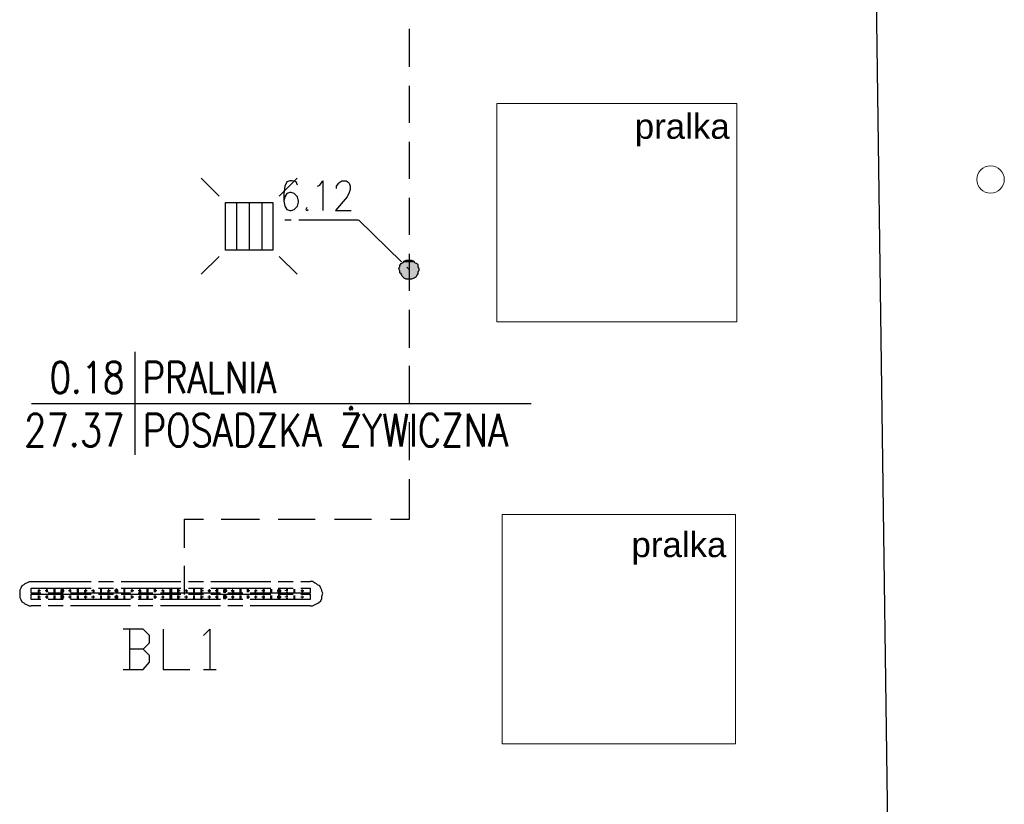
# Model space of a CAD drawing. Header units: millimetres. Extents: x 282377 to 1404227, y -783705 to 1038705.
# Tile 218 of 243: x 384779 to 385173, y 9026 to 9341. Entities that reach past the tile are written whole.
import ezdxf
from ezdxf.enums import TextEntityAlignment as Align

# ---------------------------------------------------------------- set-up
doc = ezdxf.new("R2010")
doc.units = ezdxf.units.MM
doc.linetypes.add('ACAD_ISO08W100', pattern=[36, 24, -3, 6, -3])
doc.layers.add('!!ELEKTRYKA', color=7, linetype='Continuous')
doc.styles.add('ROMANS', font='romans', dxfattribs={"width": 0.7})
doc.styles.get("Standard").update_dxf_attribs({"font": 'arial.ttf'})

# ---------------------------------------------------------------- blocks, each defined once
blk = doc.blocks.new('bikmet')
blk.add_line((0, 1.65), (0, -1.65))
at = {"style": 'ROMANS', "width": 0.8}
blk.add_attdef('NRPOM', text='', height=1, dxfattribs=at).set_placement((-0.333, 0.333), align=Align.RIGHT)
blk.add_attdef('NWAPOM', (0.25, 0.333), '', height=1, dxfattribs=at)
blk.add_attdef('PODLOGA', text='', height=1.042, dxfattribs=at).set_placement((0.25, -0.333), align=Align.TOP_LEFT)
blk.add_attdef('RAREA', text='', height=1.042, dxfattribs=at).set_placement((-0.333, -0.333), align=Align.TOP_RIGHT)

msp = doc.modelspace()

# ---------------------------------------------------------------- linework, layer by layer
at = {"layer": '!!ELEKTRYKA', "color": 252}
for p, q in [((385127.7, 8936.12), (385120.7, 9446.12)), ((384851.48, 9277.09), (384858.64, 9269.93)), ((384882.77, 9269.93), (384889.93, 9277.09)), ((384861.18, 9267.39), (384880.23, 9267.39)), ((384861.18, 9248.34), (384861.18, 9267.39)), ((384865.63, 9267.39), (384865.63, 9248.34)), ((384870.71, 9267.39), (384870.71, 9248.34)), ((384875.79, 9267.39), (384875.79, 9248.34)), ((384880.23, 9267.39), (384880.23, 9248.34)), ((384851.48, 9238.64), (384858.64, 9245.8)), ((384880.23, 9248.34), (384861.18, 9248.34)), ((384889.93, 9238.64), (384882.77, 9245.8))]:
    msp.add_line(p, q, dxfattribs=at)
at = {"layer": '!!ELEKTRYKA', "color": 252, "lineweight": 13}
for p, q in [((384969.94, 9219.56), (384969.94, 9307.03)), ((384969.94, 9307.03), (385066.1, 9307.03)), ((385066.1, 9307.03), (385066.1, 9219.56)), ((385066.1, 9219.56), (384969.94, 9219.56)), ((384972.12, 9050.65), (384972.12, 9142.49)), ((384972.12, 9142.49), (385065.55, 9142.49)), ((385065.55, 9142.49), (385065.55, 9050.65)), ((385065.55, 9050.65), (384972.12, 9050.65))]:
    msp.add_line(p, q, dxfattribs=at)
at = {"layer": '!!ELEKTRYKA', "color": 7}
msp.add_line((384783.45, 9186.92), (384983.66, 9186.92), dxfattribs=at)
at = {"layer": '!!ELEKTRYKA', "color": 5, "linetype": 'ACAD_ISO08W100', "lineweight": -3}
for points in [[(384934.89, 9321.75), (384934.89, 9336.99)], [(384934.89, 9299.31), (384934.89, 9314.13)], [(384934.89, 9276.87), (384934.89, 9291.69)], [(384890, 9274.34), (384889.57, 9275.61), (384887.91, 9276.02), (384887.05, 9276.02), (384885.82, 9275.61), (384884.95, 9273.91), (384884.52, 9270.95), (384884.52, 9267.98), (384884.95, 9265.86), (384885.82, 9264.59), (384887.05, 9264.18), (384887.48, 9264.18), (384888.78, 9264.59), (384890, 9265.86), (384890.43, 9267.56), (384890.43, 9267.98), (384890, 9269.68), (384888.78, 9270.95), (384887.48, 9271.37), (384887.05, 9271.37), (384885.82, 9270.95), (384884.95, 9269.68), (384884.52, 9267.98)], [(384898.12, 9273.9), (384898.98, 9274.32), (384900.2, 9276.01), (384900.2, 9264.16)], [(384905.72, 9273.05), (384905.72, 9273.9), (384906.59, 9275.17), (384907.02, 9275.6), (384907.81, 9276.02), (384909.54, 9276.02), (384910.4, 9275.6), (384910.76, 9275.17), (384911.19, 9273.9), (384911.19, 9272.63), (384910.76, 9271.36), (384909.97, 9269.67), (384905.29, 9264.16), (384911.63, 9264.16)], [(384934.89, 9254.44), (384934.89, 9269.26)], [(384893.86, 9265.44), (384893.42, 9264.59), (384893.86, 9264.17), (384894.29, 9264.59)], [(384914.57, 9260.37), (384884.94, 9260.37)], [(384914.61, 9260.36), (384934.96, 9240.46)], [(384934.89, 9232), (384934.89, 9246.82)], [(384934.89, 9209.14), (384934.89, 9224.38)], [(384934.89, 9186.7), (384934.89, 9201.94)], [(384934.89, 9164.27), (384934.89, 9179.5)], [(384927.3, 9140.55), (384934.92, 9140.55), (384934.92, 9156.63)], [(384844.77, 9129.12), (384844.77, 9140.54), (384852.37, 9140.54)], [(384859.54, 9140.56), (384874.79, 9140.56)], [(384882.38, 9140.56), (384897.19, 9140.56)], [(384904.85, 9140.56), (384919.67, 9140.56)], [(384844.77, 9110.48), (384844.77, 9121.92)], [(384783.39, 9115.56), (384782.52, 9115.56), (384781.72, 9115.14), (384780.85, 9114.72), (384780.41, 9114.3), (384779.61, 9113.88), (384779.17, 9113.02), (384778.74, 9112.18), (384778.74, 9111.76), (384778.74, 9110.91), (384778.74, 9110.06), (384778.74, 9109.22), (384779.17, 9108.37), (384779.61, 9107.52), (384780.41, 9107.1), (384780.85, 9106.68), (384781.72, 9106.25), (384782.52, 9105.83), (384783.39, 9105.83)], [(384783.36, 9115.57), (384895.15, 9115.57)], [(384895.15, 9105.83), (384896.01, 9105.83), (384896.88, 9106.26), (384897.67, 9106.68), (384898.53, 9107.1), (384899.4, 9107.95), (384899.83, 9108.79), (384899.83, 9109.64), (384900.26, 9110.91), (384899.83, 9111.76), (384899.83, 9112.18), (384899.4, 9113.03), (384898.97, 9113.87), (384898.1, 9114.3), (384897.67, 9114.72), (384896.88, 9115.14), (384896.01, 9115.57), (384895.15, 9115.57)], [(384895.15, 9105.84), (384783.36, 9105.84)], [(384828.26, 9088.48), (384830.79, 9091.01), (384830.79, 9093.98), (384828.26, 9096.52), (384820.21, 9096.52)], [(384822.76, 9096.52), (384822.76, 9080.43)], [(384836.29, 9096.52), (384836.29, 9080.44), (384846.86, 9080.44)], [(384852.36, 9093.98), (384854.9, 9096.53), (384854.9, 9080.44)], [(384820.21, 9080.43), (384828.26, 9080.43), (384830.79, 9083.39), (384830.79, 9085.94), (384828.26, 9088.48), (384822.75, 9088.48)], [(384852.36, 9080.44), (384857.43, 9080.44)]]:
    msp.add_lwpolyline(points, dxfattribs=at)
for points in [[(384937.44, 9237.5), (384936.65, 9237.07), (384935.79, 9236.65), (384935.35, 9236.65), (384934.49, 9236.65), (384933.63, 9236.65), (384932.77, 9237.07), (384932.41, 9237.5), (384931.98, 9237.92), (384931.55, 9238.77), (384931.12, 9239.19), (384931.12, 9240.04), (384930.69, 9240.88), (384931.12, 9241.73), (384931.12, 9242.15), (384931.55, 9243), (384932.41, 9243.42), (384932.77, 9243.85), (384933.63, 9244.27), (384934.49, 9244.27), (384934.92, 9244.27), (384935.79, 9244.27), (384936.65, 9243.85), (384937.01, 9243.42), (384937.87, 9243), (384938.3, 9242.58), (384938.3, 9241.73), (384938.73, 9240.88), (384938.73, 9240.04), (384938.3, 9239.62), (384938.3, 9238.77), (384937.87, 9238.34)], [(384783.36, 9113.03), (384895.15, 9113.03), (384895.15, 9110.92), (384783.36, 9110.92)], [(384796.46, 9111.76), (384796.46, 9112.18), (384796.1, 9112.18), (384796.1, 9112.61), (384795.66, 9112.61), (384795.23, 9112.18), (384795.23, 9111.76), (384795.23, 9111.33), (384795.66, 9111.33), (384796.1, 9111.33)], [(384818.13, 9111.76), (384818.13, 9112.18), (384817.7, 9112.61), (384817.26, 9112.61), (384817.26, 9112.18), (384816.83, 9112.18), (384816.83, 9111.76), (384817.26, 9111.76), (384817.26, 9111.34), (384817.7, 9111.34), (384818.13, 9111.34)], [(384839.71, 9111.76), (384839.71, 9112.18), (384839.71, 9112.61), (384839.27, 9112.61), (384838.84, 9112.61), (384838.84, 9112.18), (384838.84, 9111.76), (384838.84, 9111.34), (384839.27, 9111.34), (384839.71, 9111.34)], [(384861.74, 9111.76), (384861.74, 9112.18), (384861.31, 9112.18), (384861.31, 9112.6), (384860.87, 9112.6), (384860.44, 9112.18), (384860.44, 9111.76), (384860.44, 9111.33), (384860.87, 9111.33), (384861.31, 9111.33), (384861.31, 9111.76)], [(384883.34, 9111.75), (384883.34, 9112.18), (384882.9, 9112.18), (384882.9, 9112.61), (384882.47, 9112.61), (384882.47, 9112.18), (384882.04, 9112.18), (384882.04, 9111.75), (384882.47, 9111.33), (384882.9, 9111.33)], [(384783.36, 9110.5), (384895.15, 9110.5), (384895.15, 9108.38), (384783.36, 9108.38)], [(384796.46, 9109.64), (384796.1, 9109.64), (384796.1, 9110.07), (384795.66, 9110.07), (384795.23, 9110.07), (384795.23, 9109.64), (384795.23, 9109.22), (384795.23, 9108.8), (384795.66, 9108.8), (384796.1, 9108.8), (384796.1, 9109.22), (384796.46, 9109.22)], [(384818.13, 9109.64), (384817.7, 9110.06), (384817.26, 9110.06), (384817.26, 9109.64), (384816.83, 9109.64), (384816.83, 9109.22), (384817.26, 9109.22), (384817.26, 9108.79), (384817.7, 9108.79), (384818.13, 9109.22)], [(384839.71, 9109.64), (384839.71, 9110.07), (384839.27, 9110.07), (384838.84, 9110.07), (384838.84, 9109.64), (384838.84, 9109.22), (384838.84, 9108.79), (384839.27, 9108.79), (384839.71, 9108.79), (384839.71, 9109.22)], [(384861.74, 9109.64), (384861.31, 9109.64), (384861.31, 9110.07), (384860.87, 9110.07), (384860.44, 9110.07), (384860.44, 9109.64), (384860.44, 9109.22), (384860.44, 9108.79), (384860.87, 9108.79), (384861.31, 9108.79), (384861.31, 9109.22), (384861.74, 9109.22)], [(384883.34, 9109.64), (384882.9, 9109.64), (384882.9, 9110.06), (384882.47, 9110.06), (384882.04, 9109.64), (384882.04, 9109.22), (384882.47, 9108.79), (384882.9, 9108.79), (384882.9, 9109.22), (384883.34, 9109.22)]]:
    msp.add_lwpolyline(points, close=True, dxfattribs=at)
at = {"layer": '!!ELEKTRYKA', "color": 252, "linetype": 'Continuous', "lineweight": 20, "ltscale": 25}
msp.add_circle((385167.8, 9276.62), 5.5, dxfattribs=at)
at = {"layer": '!!ELEKTRYKA', "color": 5, "linetype": 'ACAD_ISO08W100', "lineweight": -3}
for points in [[(384931.12, 9241.3), (384938.73, 9240.46), (384930.69, 9240.46)], [(384931.53, 9242.58), (384938.28, 9241.73), (384931.1, 9241.73)], [(384931.1, 9241.73), (384938.71, 9241.31), (384931.1, 9241.31)], [(384931.1, 9241.73), (384938.28, 9241.73), (384938.71, 9241.31)], [(384931.1, 9241.31), (384938.71, 9241.31), (384938.71, 9240.46)], [(384931.94, 9243), (384938.27, 9242.58), (384931.51, 9242.58)], [(384931.51, 9242.58), (384938.27, 9242.58), (384938.27, 9241.74)], [(384932.36, 9243.43), (384937.89, 9243.01), (384931.93, 9243.01)], [(384931.93, 9243.01), (384937.89, 9243.01), (384938.25, 9242.58)], [(384932.84, 9243.84), (384937.08, 9243.42), (384932.41, 9243.42)], [(384932.41, 9243.42), (384937.08, 9243.42), (384937.94, 9243)], [(384933.69, 9244.26), (384936.63, 9243.84), (384932.82, 9243.84)], [(384932.82, 9243.84), (384936.63, 9243.84), (384937.06, 9243.42)], [(384933.65, 9244.27), (384935.74, 9244.27), (384936.6, 9243.84)], [(384930.69, 9240.46), (384938.73, 9239.62), (384931.12, 9239.62)], [(384930.69, 9240.46), (384938.73, 9240.46), (384938.73, 9239.62)], [(384931.1, 9239.61), (384938.28, 9238.77), (384931.1, 9238.77)], [(384931.1, 9239.61), (384938.71, 9239.61), (384938.28, 9238.77)], [(384931.1, 9238.77), (384937.85, 9238.34), (384931.53, 9238.34)], [(384931.1, 9238.77), (384938.28, 9238.77), (384937.85, 9238.34)], [(384931.51, 9238.35), (384937.48, 9237.92), (384931.94, 9237.92)], [(384931.51, 9238.35), (384937.83, 9238.35), (384937.48, 9237.92)], [(384931.93, 9237.93), (384937.03, 9237.08), (384932.79, 9237.08)], [(384931.93, 9237.93), (384937.46, 9237.93), (384937.03, 9237.08)], [(384933.24, 9237.07), (384935.32, 9236.65), (384934.1, 9236.65)], [(384933.24, 9237.07), (384936.18, 9237.07), (384935.32, 9236.65)], [(384786.35, 9112.6), (384786.79, 9112.18), (384785.91, 9112.18)], [(384785.91, 9112.18), (384787.15, 9111.76), (384785.91, 9111.76)], [(384785.91, 9112.18), (384787.15, 9112.18), (384787.15, 9111.76)], [(384785.91, 9111.76), (384786.79, 9111.34), (384785.91, 9111.34)], [(384785.91, 9111.76), (384786.79, 9111.76), (384786.79, 9111.34)], [(384786.33, 9112.61), (384786.76, 9112.61), (384786.76, 9112.19)], [(384788.88, 9112.19), (384790.12, 9111.76), (384788.88, 9111.76)], [(384788.88, 9112.19), (384790.12, 9112.19), (384790.12, 9111.76)], [(384789.29, 9112.61), (384790.17, 9112.18), (384789.29, 9112.18)], [(384789.29, 9112.61), (384789.73, 9112.61), (384790.17, 9112.18)], [(384789.29, 9111.76), (384790.17, 9111.34), (384789.29, 9111.34)], [(384789.29, 9111.76), (384790.17, 9111.76), (384790.17, 9111.34)], [(384792.26, 9112.61), (384793.13, 9112.18), (384792.26, 9112.18)], [(384792.26, 9112.61), (384793.13, 9112.61), (384793.13, 9112.18)], [(384792.26, 9112.18), (384793.13, 9111.76), (384792.26, 9111.76)], [(384792.26, 9112.18), (384793.13, 9112.18), (384793.13, 9111.76)], [(384792.26, 9111.76), (384793.13, 9111.34), (384792.26, 9111.34)], [(384792.26, 9111.76), (384793.13, 9111.76), (384793.13, 9111.34)], [(384795.66, 9112.61), (384796.1, 9112.18), (384795.23, 9112.18)], [(384795.23, 9112.18), (384796.46, 9111.76), (384795.23, 9111.76)], [(384795.23, 9112.18), (384796.46, 9112.18), (384796.46, 9111.76)], [(384795.23, 9111.76), (384796.1, 9111.33), (384795.23, 9111.33)], [(384795.23, 9111.76), (384796.1, 9111.76), (384796.1, 9111.33)], [(384795.64, 9112.61), (384796.08, 9112.61), (384796.08, 9112.19)], [(384798.2, 9112.18), (384799.43, 9111.76), (384798.2, 9111.76)], [(384798.2, 9112.18), (384799.43, 9112.18), (384799.43, 9111.76)], [(384798.61, 9112.61), (384799.48, 9112.19), (384798.61, 9112.19)], [(384798.61, 9112.61), (384799.05, 9112.61), (384799.48, 9112.19)], [(384798.61, 9111.76), (384799.48, 9111.34), (384798.61, 9111.34)], [(384798.61, 9111.76), (384799.48, 9111.76), (384799.48, 9111.34)], [(384801.58, 9112.61), (384802.45, 9112.18), (384801.58, 9112.18)], [(384801.58, 9112.61), (384802.45, 9112.61), (384802.45, 9112.18)], [(384801.58, 9112.18), (384802.45, 9111.76), (384801.58, 9111.76)], [(384801.58, 9112.18), (384802.45, 9112.18), (384802.45, 9111.76)], [(384801.58, 9111.76), (384802.45, 9111.34), (384801.58, 9111.34)], [(384801.58, 9111.76), (384802.45, 9111.76), (384802.45, 9111.34)], [(384804.54, 9112.18), (384805.78, 9111.76), (384804.54, 9111.76)], [(384804.54, 9112.18), (384805.78, 9112.18), (384805.78, 9111.76)], [(384804.54, 9111.76), (384805.42, 9111.33), (384804.54, 9111.33)], [(384804.54, 9111.76), (384805.42, 9111.76), (384805.42, 9111.33)], [(384804.96, 9112.61), (384805.39, 9112.19), (384804.96, 9112.19)], [(384804.96, 9112.61), (384805.39, 9112.61), (384805.39, 9112.19)], [(384807.51, 9112.19), (384808.75, 9111.76), (384807.51, 9111.76)], [(384807.51, 9112.19), (384808.75, 9112.19), (384808.75, 9111.76)], [(384807.93, 9112.61), (384808.36, 9112.18), (384807.93, 9112.18)], [(384807.93, 9112.61), (384808.36, 9112.61), (384808.36, 9112.18)], [(384807.93, 9111.76), (384808.8, 9111.34), (384807.93, 9111.34)], [(384807.93, 9111.76), (384808.8, 9111.76), (384808.8, 9111.34)], [(384810.89, 9112.61), (384811.76, 9112.18), (384810.89, 9112.18)], [(384810.89, 9112.61), (384811.76, 9112.61), (384811.76, 9112.18)], [(384810.89, 9112.18), (384811.76, 9111.76), (384810.89, 9111.76)], [(384810.89, 9112.18), (384811.76, 9112.18), (384811.76, 9111.76)], [(384810.89, 9111.76), (384811.76, 9111.34), (384810.89, 9111.34)], [(384810.89, 9111.76), (384811.76, 9111.76), (384811.76, 9111.34)], [(384814.3, 9112.61), (384814.73, 9112.19), (384813.86, 9112.19)], [(384813.86, 9112.19), (384815.17, 9111.76), (384813.86, 9111.76)], [(384813.86, 9112.19), (384815.17, 9112.19), (384815.17, 9111.76)], [(384813.86, 9111.76), (384814.73, 9111.34), (384813.86, 9111.34)], [(384813.86, 9111.76), (384814.73, 9111.76), (384814.73, 9111.34)], [(384814.27, 9112.61), (384814.71, 9112.61), (384814.71, 9112.18)], [(384816.83, 9112.18), (384818.13, 9111.76), (384816.83, 9111.76)], [(384816.83, 9112.18), (384818.13, 9112.18), (384818.13, 9111.76)], [(384817.24, 9112.61), (384818.11, 9112.18), (384817.24, 9112.18)], [(384817.24, 9112.61), (384817.68, 9112.61), (384818.11, 9112.18)], [(384817.24, 9111.76), (384818.11, 9111.34), (384817.24, 9111.34)], [(384817.24, 9111.76), (384818.11, 9111.76), (384818.11, 9111.34)], [(384820.21, 9112.61), (384821.08, 9112.18), (384820.21, 9112.18)], [(384820.21, 9112.61), (384821.08, 9112.61), (384821.08, 9112.18)], [(384820.21, 9112.18), (384821.08, 9111.76), (384820.21, 9111.76)], [(384820.21, 9112.18), (384821.08, 9112.18), (384821.08, 9111.76)], [(384820.21, 9111.76), (384821.08, 9111.34), (384820.21, 9111.34)], [(384820.21, 9111.76), (384821.08, 9111.76), (384821.08, 9111.34)], [(384823.61, 9112.61), (384824.05, 9112.19), (384823.18, 9112.19)], [(384823.18, 9112.19), (384824.48, 9111.76), (384823.18, 9111.76)], [(384823.18, 9112.19), (384824.48, 9112.19), (384824.48, 9111.76)], [(384823.18, 9111.76), (384824.05, 9111.34), (384823.18, 9111.34)], [(384823.18, 9111.76), (384824.05, 9111.76), (384824.05, 9111.34)], [(384823.59, 9112.61), (384824.02, 9112.61), (384824.02, 9112.18)], [(384826.14, 9112.18), (384827.45, 9111.76), (384826.14, 9111.76)], [(384826.14, 9112.18), (384827.45, 9112.18), (384827.45, 9111.76)], [(384826.56, 9112.61), (384827.43, 9112.18), (384826.56, 9112.18)], [(384826.56, 9112.61), (384826.99, 9112.61), (384827.43, 9112.18)], [(384826.56, 9111.76), (384827.43, 9111.33), (384826.56, 9111.33)], [(384826.56, 9111.76), (384827.43, 9111.76), (384827.43, 9111.33)], [(384829.52, 9112.61), (384830.39, 9112.18), (384829.52, 9112.18)], [(384829.52, 9112.61), (384830.39, 9112.61), (384830.39, 9112.18)], [(384829.52, 9112.18), (384830.39, 9111.76), (384829.52, 9111.76)], [(384829.52, 9112.18), (384830.39, 9112.18), (384830.39, 9111.76)], [(384829.52, 9111.76), (384830.39, 9111.33), (384829.52, 9111.33)], [(384829.52, 9111.76), (384830.39, 9111.76), (384830.39, 9111.33)], [(384832.49, 9112.61), (384833.36, 9112.18), (384832.49, 9112.18)], [(384832.49, 9112.61), (384833.36, 9112.61), (384833.36, 9112.18)], [(384832.49, 9112.18), (384833.8, 9111.76), (384832.49, 9111.76)], [(384832.49, 9112.18), (384833.8, 9112.18), (384833.8, 9111.76)], [(384832.49, 9111.76), (384833.36, 9111.33), (384832.49, 9111.33)], [(384832.49, 9111.76), (384833.36, 9111.76), (384833.36, 9111.33)], [(384835.46, 9112.18), (384836.76, 9111.76), (384835.46, 9111.76)], [(384835.46, 9112.18), (384836.76, 9112.18), (384836.76, 9111.76)], [(384835.87, 9112.6), (384836.31, 9112.18), (384835.87, 9112.18)], [(384835.87, 9112.6), (384836.31, 9112.6), (384836.31, 9112.18)], [(384835.87, 9111.76), (384836.74, 9111.34), (384835.87, 9111.34)], [(384835.87, 9111.76), (384836.74, 9111.76), (384836.74, 9111.34)], [(384838.84, 9112.61), (384839.71, 9112.18), (384838.84, 9112.18)], [(384838.84, 9112.61), (384839.71, 9112.61), (384839.71, 9112.18)], [(384838.84, 9112.18), (384839.71, 9111.76), (384838.84, 9111.76)], [(384838.84, 9112.18), (384839.71, 9112.18), (384839.71, 9111.76)], [(384838.84, 9111.76), (384839.71, 9111.34), (384838.84, 9111.34)], [(384838.84, 9111.76), (384839.71, 9111.76), (384839.71, 9111.34)], [(384841.81, 9112.61), (384842.68, 9112.18), (384841.81, 9112.18)], [(384841.81, 9112.61), (384842.68, 9112.61), (384842.68, 9112.18)], [(384841.81, 9112.18), (384843.11, 9111.76), (384841.81, 9111.76)], [(384841.81, 9112.18), (384843.11, 9112.18), (384843.11, 9111.76)], [(384841.81, 9111.76), (384842.68, 9111.33), (384841.81, 9111.33)], [(384841.81, 9111.76), (384842.68, 9111.76), (384842.68, 9111.33)], [(384844.77, 9112.18), (384846.08, 9111.76), (384844.77, 9111.76)], [(384844.77, 9112.18), (384846.08, 9112.18), (384846.08, 9111.76)], [(384845.19, 9112.61), (384845.62, 9112.18), (384845.19, 9112.18)], [(384845.19, 9112.61), (384845.62, 9112.61), (384845.62, 9112.18)], [(384845.19, 9111.76), (384846.06, 9111.34), (384845.19, 9111.34)], [(384845.19, 9111.76), (384846.06, 9111.76), (384846.06, 9111.34)], [(384848.16, 9112.61), (384849.02, 9112.18), (384848.16, 9112.18)], [(384848.16, 9112.61), (384849.02, 9112.61), (384849.02, 9112.18)], [(384848.16, 9112.18), (384849.02, 9111.76), (384848.16, 9111.76)], [(384848.16, 9112.18), (384849.02, 9112.18), (384849.02, 9111.76)], [(384848.16, 9111.76), (384849.02, 9111.33), (384848.16, 9111.33)], [(384848.16, 9111.76), (384849.02, 9111.76), (384849.02, 9111.33)], [(384851.12, 9112.6), (384851.99, 9112.18), (384851.12, 9112.18)], [(384851.12, 9112.6), (384851.99, 9112.6), (384851.99, 9112.18)], [(384851.12, 9112.18), (384852.42, 9111.76), (384851.12, 9111.76)], [(384851.12, 9112.18), (384852.42, 9112.18), (384852.42, 9111.76)], [(384851.12, 9111.76), (384851.99, 9111.34), (384851.12, 9111.34)], [(384851.12, 9111.76), (384851.99, 9111.76), (384851.99, 9111.34)], [(384854.09, 9112.18), (384855.39, 9111.75), (384854.09, 9111.75)], [(384854.09, 9112.18), (384855.39, 9112.18), (384855.39, 9111.75)], [(384854.09, 9111.75), (384854.96, 9111.33), (384854.52, 9111.33)], [(384854.09, 9111.75), (384855.39, 9111.75), (384854.96, 9111.33)], [(384854.5, 9112.6), (384854.94, 9112.18), (384854.5, 9112.18)], [(384854.5, 9112.6), (384854.94, 9112.6), (384854.94, 9112.18)], [(384857.06, 9112.18), (384858.36, 9111.76), (384857.06, 9111.76)], [(384857.06, 9112.18), (384858.36, 9112.18), (384858.36, 9111.76)], [(384857.47, 9112.61), (384858.34, 9112.18), (384857.47, 9112.18)], [(384857.47, 9112.61), (384858.34, 9112.61), (384858.34, 9112.18)], [(384857.47, 9111.76), (384858.34, 9111.33), (384857.47, 9111.33)], [(384857.47, 9111.76), (384858.34, 9111.76), (384858.34, 9111.33)], [(384860.44, 9112.6), (384861.31, 9112.18), (384860.44, 9112.18)], [(384860.44, 9112.6), (384861.31, 9112.6), (384861.31, 9112.18)], [(384860.44, 9112.18), (384861.74, 9111.76), (384860.44, 9111.76)], [(384860.44, 9112.18), (384861.74, 9112.18), (384861.74, 9111.76)], [(384860.44, 9111.76), (384861.31, 9111.33), (384860.44, 9111.33)], [(384860.44, 9111.76), (384861.31, 9111.76), (384861.31, 9111.33)], [(384863.41, 9112.18), (384864.71, 9111.76), (384863.41, 9111.76)], [(384863.41, 9112.18), (384864.71, 9112.18), (384864.71, 9111.76)], [(384863.41, 9111.76), (384864.71, 9111.33), (384863.84, 9111.33)], [(384863.41, 9111.76), (384864.71, 9111.76), (384864.71, 9111.33)], [(384863.82, 9112.61), (384864.25, 9112.18), (384863.82, 9112.18)], [(384863.82, 9112.61), (384864.25, 9112.61), (384864.25, 9112.18)], [(384866.79, 9112.6), (384867.65, 9112.18), (384866.79, 9112.18)], [(384866.79, 9112.6), (384867.65, 9112.6), (384867.65, 9112.18)], [(384866.79, 9112.18), (384867.65, 9111.76), (384866.79, 9111.76)], [(384866.79, 9112.18), (384867.65, 9112.18), (384867.65, 9111.76)], [(384866.79, 9111.76), (384867.65, 9111.33), (384866.79, 9111.33)], [(384866.79, 9111.76), (384867.65, 9111.76), (384867.65, 9111.33)], [(384869.75, 9112.61), (384870.62, 9112.18), (384869.75, 9112.18)], [(384869.75, 9112.61), (384870.62, 9112.61), (384870.62, 9112.18)], [(384869.75, 9112.18), (384871.05, 9111.75), (384869.75, 9111.75)], [(384869.75, 9112.18), (384871.05, 9112.18), (384871.05, 9111.75)], [(384869.75, 9111.75), (384870.62, 9111.33), (384869.75, 9111.33)], [(384869.75, 9111.75), (384870.62, 9111.75), (384870.62, 9111.33)], [(384872.72, 9112.18), (384874.02, 9111.76), (384872.72, 9111.76)], [(384872.72, 9112.18), (384874.02, 9112.18), (384874.02, 9111.76)], [(384872.72, 9111.76), (384873.59, 9111.33), (384872.72, 9111.33)], [(384872.72, 9111.76), (384873.59, 9111.76), (384873.59, 9111.33)], [(384873.14, 9112.6), (384873.57, 9112.18), (384873.14, 9112.18)], [(384873.14, 9112.6), (384873.57, 9112.6), (384873.57, 9112.18)], [(384875.69, 9112.18), (384876.99, 9111.76), (384875.69, 9111.76)], [(384875.69, 9112.18), (384876.99, 9112.18), (384876.99, 9111.76)], [(384876.1, 9112.6), (384876.97, 9112.18), (384876.1, 9112.18)], [(384876.1, 9112.6), (384876.97, 9112.6), (384876.97, 9112.18)], [(384876.1, 9111.76), (384876.97, 9111.33), (384876.1, 9111.33)], [(384876.1, 9111.76), (384876.97, 9111.76), (384876.97, 9111.33)], [(384879.07, 9112.61), (384879.94, 9112.18), (384879.07, 9112.18)], [(384879.07, 9112.61), (384879.94, 9112.61), (384879.94, 9112.18)], [(384879.07, 9112.18), (384879.94, 9111.75), (384879.07, 9111.75)], [(384879.07, 9112.18), (384879.94, 9112.18), (384879.94, 9111.75)], [(384879.07, 9111.75), (384879.94, 9111.34), (384879.07, 9111.34)], [(384879.07, 9111.75), (384879.94, 9111.75), (384879.94, 9111.34)], [(384882.04, 9112.18), (384883.34, 9111.75), (384882.04, 9111.75)], [(384882.04, 9112.18), (384883.34, 9112.18), (384883.34, 9111.75)], [(384882.04, 9111.75), (384882.9, 9111.33), (384882.04, 9111.33)], [(384882.04, 9111.75), (384883.34, 9111.75), (384882.9, 9111.33)], [(384882.45, 9112.6), (384882.88, 9112.18), (384882.45, 9112.18)], [(384882.45, 9112.6), (384882.88, 9112.6), (384882.88, 9112.18)], [(384884.94, 9112.2), (384886.23, 9111.77), (384884.94, 9111.77)], [(384884.94, 9112.2), (384886.23, 9112.2), (384886.23, 9111.77)], [(384885.42, 9112.6), (384886.28, 9112.18), (384885.42, 9112.18)], [(384885.42, 9112.6), (384886.28, 9112.6), (384886.28, 9112.18)], [(384885.42, 9111.76), (384886.28, 9111.33), (384885.42, 9111.33)], [(384885.42, 9111.76), (384886.28, 9111.76), (384886.28, 9111.33)], [(384888.39, 9112.6), (384889.25, 9112.18), (384888.39, 9112.18)], [(384888.39, 9112.6), (384889.25, 9112.6), (384889.25, 9112.18)], [(384888.39, 9112.18), (384889.25, 9111.76), (384888.39, 9111.76)], [(384888.39, 9112.18), (384889.25, 9112.18), (384889.25, 9111.76)], [(384888.39, 9111.76), (384889.25, 9111.33), (384888.39, 9111.33)], [(384888.39, 9111.76), (384889.25, 9111.76), (384889.25, 9111.33)], [(384891.35, 9112.18), (384892.65, 9111.76), (384891.35, 9111.76)], [(384891.35, 9112.18), (384892.65, 9112.18), (384892.65, 9111.76)], [(384891.35, 9111.76), (384892.22, 9111.33), (384891.79, 9111.33)], [(384891.35, 9111.76), (384892.65, 9111.76), (384892.22, 9111.33)], [(384891.77, 9112.6), (384892.2, 9112.18), (384891.77, 9112.18)], [(384891.77, 9112.6), (384892.2, 9112.6), (384892.2, 9112.18)], [(384785.91, 9110.07), (384786.79, 9109.65), (384785.91, 9109.65)], [(384785.91, 9110.07), (384786.79, 9110.07), (384786.79, 9109.65)], [(384785.91, 9109.65), (384787.15, 9109.22), (384785.91, 9109.22)], [(384785.91, 9109.65), (384787.15, 9109.65), (384787.15, 9109.22)], [(384785.91, 9109.22), (384786.79, 9108.79), (384785.91, 9108.79)], [(384785.91, 9109.22), (384786.79, 9109.22), (384786.79, 9108.79)], [(384788.88, 9109.64), (384790.12, 9109.22), (384788.88, 9109.22)], [(384788.88, 9109.64), (384790.12, 9109.64), (384790.12, 9109.22)], [(384789.29, 9110.07), (384790.17, 9109.65), (384789.29, 9109.65)], [(384789.29, 9110.07), (384790.17, 9110.07), (384790.17, 9109.65)], [(384789.29, 9109.23), (384790.17, 9108.8), (384789.29, 9108.8)], [(384789.29, 9109.23), (384790.17, 9109.23), (384790.17, 9108.8)], [(384792.26, 9110.07), (384793.13, 9109.65), (384792.26, 9109.65)], [(384792.26, 9110.07), (384793.13, 9110.07), (384793.13, 9109.65)], [(384792.26, 9109.65), (384793.13, 9109.22), (384792.26, 9109.22)], [(384792.26, 9109.65), (384793.13, 9109.65), (384793.13, 9109.22)], [(384792.26, 9109.22), (384793.13, 9108.79), (384792.26, 9108.79)], [(384792.26, 9109.22), (384793.13, 9109.22), (384793.13, 9108.79)], [(384795.23, 9110.07), (384796.1, 9109.64), (384795.23, 9109.64)], [(384795.23, 9110.07), (384796.1, 9110.07), (384796.1, 9109.64)], [(384795.23, 9109.64), (384796.46, 9109.22), (384795.23, 9109.22)], [(384795.23, 9109.64), (384796.46, 9109.64), (384796.46, 9109.22)], [(384795.23, 9109.22), (384796.1, 9108.8), (384795.23, 9108.8)], [(384795.23, 9109.22), (384796.1, 9109.22), (384796.1, 9108.8)], [(384798.2, 9109.65), (384799.43, 9109.22), (384798.2, 9109.22)], [(384798.2, 9109.65), (384799.43, 9109.65), (384799.43, 9109.22)], [(384798.61, 9110.07), (384799.48, 9109.64), (384798.61, 9109.64)], [(384798.61, 9110.07), (384799.48, 9110.07), (384799.48, 9109.64)], [(384798.61, 9109.22), (384799.48, 9108.8), (384798.61, 9108.8)], [(384798.61, 9109.22), (384799.48, 9109.22), (384799.48, 9108.8)], [(384801.58, 9110.07), (384802.45, 9109.65), (384801.58, 9109.65)], [(384801.58, 9110.07), (384802.45, 9110.07), (384802.45, 9109.65)], [(384801.58, 9109.65), (384802.45, 9109.22), (384801.58, 9109.22)], [(384801.58, 9109.65), (384802.45, 9109.65), (384802.45, 9109.22)], [(384801.58, 9109.22), (384802.45, 9108.8), (384801.58, 9108.8)], [(384801.58, 9109.22), (384802.45, 9109.22), (384802.45, 9108.8)], [(384804.98, 9110.06), (384805.42, 9109.64), (384804.54, 9109.64)], [(384804.54, 9109.64), (384805.78, 9109.22), (384804.54, 9109.22)], [(384804.54, 9109.64), (384805.78, 9109.64), (384805.78, 9109.22)], [(384804.54, 9109.22), (384805.42, 9108.8), (384804.98, 9108.8)], [(384804.54, 9109.22), (384805.42, 9109.22), (384805.42, 9108.8)], [(384804.96, 9110.07), (384805.39, 9110.07), (384805.39, 9109.65)], [(384807.51, 9109.65), (384808.75, 9109.22), (384807.51, 9109.22)], [(384807.51, 9109.65), (384808.75, 9109.65), (384808.75, 9109.22)], [(384807.93, 9110.07), (384808.8, 9109.64), (384807.93, 9109.64)], [(384807.93, 9110.07), (384808.36, 9110.07), (384808.8, 9109.64)], [(384807.93, 9109.22), (384808.36, 9108.8), (384807.93, 9108.8)], [(384807.93, 9109.22), (384808.8, 9109.22), (384808.36, 9108.8)], [(384810.89, 9110.07), (384811.76, 9109.65), (384810.89, 9109.65)], [(384810.89, 9110.07), (384811.76, 9110.07), (384811.76, 9109.65)], [(384810.89, 9109.65), (384811.76, 9109.22), (384810.89, 9109.22)], [(384810.89, 9109.65), (384811.76, 9109.65), (384811.76, 9109.22)], [(384810.89, 9109.22), (384811.76, 9108.8), (384810.89, 9108.8)], [(384810.89, 9109.22), (384811.76, 9109.22), (384811.76, 9108.8)], [(384813.86, 9110.07), (384814.73, 9109.64), (384813.86, 9109.64)], [(384813.86, 9110.07), (384814.73, 9110.07), (384814.73, 9109.64)], [(384813.86, 9109.64), (384815.17, 9109.22), (384813.86, 9109.22)], [(384813.86, 9109.64), (384815.17, 9109.64), (384815.17, 9109.22)], [(384813.86, 9109.22), (384814.73, 9108.8), (384813.86, 9108.8)], [(384813.86, 9109.22), (384814.73, 9109.22), (384814.73, 9108.8)], [(384816.83, 9109.64), (384818.13, 9109.22), (384816.83, 9109.22)], [(384816.83, 9109.64), (384818.13, 9109.64), (384818.13, 9109.22)], [(384817.24, 9110.07), (384818.11, 9109.65), (384817.24, 9109.65)], [(384817.24, 9110.07), (384818.11, 9110.07), (384818.11, 9109.65)], [(384817.24, 9109.22), (384818.11, 9108.8), (384817.24, 9108.8)], [(384817.24, 9109.22), (384818.11, 9109.22), (384818.11, 9108.8)], [(384820.21, 9110.07), (384821.08, 9109.64), (384820.21, 9109.64)], [(384820.21, 9110.07), (384821.08, 9110.07), (384821.08, 9109.64)], [(384820.21, 9109.64), (384821.08, 9109.22), (384820.21, 9109.22)], [(384820.21, 9109.64), (384821.08, 9109.64), (384821.08, 9109.22)], [(384820.21, 9109.22), (384821.08, 9108.8), (384820.21, 9108.8)], [(384820.21, 9109.22), (384821.08, 9109.22), (384821.08, 9108.8)], [(384823.18, 9110.07), (384824.05, 9109.64), (384823.18, 9109.64)], [(384823.18, 9110.07), (384824.05, 9110.07), (384824.05, 9109.64)], [(384823.18, 9109.64), (384824.48, 9109.22), (384823.18, 9109.22)], [(384823.18, 9109.64), (384824.48, 9109.64), (384824.48, 9109.22)], [(384823.18, 9109.22), (384824.05, 9108.79), (384823.18, 9108.79)], [(384823.18, 9109.22), (384824.05, 9109.22), (384824.05, 9108.79)], [(384826.14, 9109.64), (384827.45, 9109.22), (384826.14, 9109.22)], [(384826.14, 9109.64), (384827.45, 9109.64), (384827.45, 9109.22)], [(384826.56, 9110.07), (384827.43, 9109.65), (384826.56, 9109.65)], [(384826.56, 9110.07), (384827.43, 9110.07), (384827.43, 9109.65)], [(384826.56, 9109.22), (384827.43, 9108.8), (384826.56, 9108.8)], [(384826.56, 9109.22), (384827.43, 9109.22), (384827.43, 9108.8)], [(384829.52, 9110.07), (384830.39, 9109.65), (384829.52, 9109.65)], [(384829.52, 9110.07), (384830.39, 9110.07), (384830.39, 9109.65)], [(384829.52, 9109.65), (384830.39, 9109.22), (384829.52, 9109.22)], [(384829.52, 9109.65), (384830.39, 9109.65), (384830.39, 9109.22)], [(384829.52, 9109.22), (384830.39, 9108.8), (384829.52, 9108.8)], [(384829.52, 9109.22), (384830.39, 9109.22), (384830.39, 9108.8)], [(384832.49, 9110.07), (384833.36, 9109.65), (384832.49, 9109.65)], [(384832.49, 9110.07), (384833.36, 9110.07), (384833.36, 9109.65)], [(384832.49, 9109.65), (384833.8, 9109.22), (384832.49, 9109.22)], [(384832.49, 9109.65), (384833.8, 9109.65), (384833.8, 9109.22)], [(384832.49, 9109.22), (384833.36, 9108.8), (384832.49, 9108.8)], [(384832.49, 9109.22), (384833.36, 9109.22), (384833.36, 9108.8)], [(384835.46, 9109.64), (384836.76, 9109.22), (384835.46, 9109.22)], [(384835.46, 9109.64), (384836.76, 9109.64), (384836.76, 9109.22)], [(384835.87, 9110.07), (384836.74, 9109.64), (384835.87, 9109.64)], [(384835.87, 9110.07), (384836.31, 9110.07), (384836.74, 9109.64)], [(384835.87, 9109.22), (384836.31, 9108.79), (384835.87, 9108.79)], [(384835.87, 9109.22), (384836.74, 9109.22), (384836.31, 9108.79)], [(384838.84, 9110.07), (384839.71, 9109.64), (384838.84, 9109.64)], [(384838.84, 9110.07), (384839.71, 9110.07), (384839.71, 9109.64)], [(384838.84, 9109.64), (384839.71, 9109.22), (384838.84, 9109.22)], [(384838.84, 9109.64), (384839.71, 9109.64), (384839.71, 9109.22)], [(384838.84, 9109.22), (384839.71, 9108.79), (384838.84, 9108.79)], [(384838.84, 9109.22), (384839.71, 9109.22), (384839.71, 9108.79)], [(384841.81, 9110.07), (384842.68, 9109.64), (384841.81, 9109.64)], [(384841.81, 9110.07), (384842.68, 9110.07), (384842.68, 9109.64)], [(384841.81, 9109.64), (384843.11, 9109.22), (384841.81, 9109.22)], [(384841.81, 9109.64), (384843.11, 9109.64), (384843.11, 9109.22)], [(384841.81, 9109.22), (384842.68, 9108.79), (384841.81, 9108.79)], [(384841.81, 9109.22), (384842.68, 9109.22), (384842.68, 9108.79)], [(384844.77, 9109.64), (384846.08, 9109.22), (384844.77, 9109.22)], [(384844.77, 9109.64), (384846.08, 9109.64), (384846.08, 9109.22)], [(384845.19, 9110.07), (384846.06, 9109.64), (384845.19, 9109.64)], [(384845.19, 9110.07), (384845.62, 9110.07), (384846.06, 9109.64)], [(384845.19, 9109.22), (384845.62, 9108.8), (384845.19, 9108.8)], [(384845.19, 9109.22), (384846.06, 9109.22), (384845.62, 9108.8)], [(384848.16, 9110.07), (384849.02, 9109.64), (384848.16, 9109.64)], [(384848.16, 9110.07), (384849.02, 9110.07), (384849.02, 9109.64)], [(384848.16, 9109.64), (384849.02, 9109.22), (384848.16, 9109.22)], [(384848.16, 9109.64), (384849.02, 9109.64), (384849.02, 9109.22)], [(384848.16, 9109.22), (384849.02, 9108.79), (384848.16, 9108.79)], [(384848.16, 9109.22), (384849.02, 9109.22), (384849.02, 9108.79)], [(384851.12, 9110.06), (384851.99, 9109.64), (384851.12, 9109.64)], [(384851.12, 9110.06), (384851.99, 9110.06), (384851.99, 9109.64)], [(384851.12, 9109.64), (384852.42, 9109.22), (384851.12, 9109.22)], [(384851.12, 9109.64), (384852.42, 9109.64), (384852.42, 9109.22)], [(384851.12, 9109.22), (384851.99, 9108.79), (384851.12, 9108.79)], [(384851.12, 9109.22), (384851.99, 9109.22), (384851.99, 9108.79)], [(384854.09, 9109.64), (384855.39, 9109.22), (384854.09, 9109.22)], [(384854.09, 9109.64), (384855.39, 9109.64), (384855.39, 9109.22)], [(384854.5, 9110.07), (384854.94, 9109.64), (384854.5, 9109.64)], [(384854.5, 9110.07), (384854.94, 9110.07), (384854.94, 9109.64)], [(384854.5, 9109.22), (384854.94, 9108.79), (384854.5, 9108.79)], [(384854.5, 9109.22), (384854.94, 9109.22), (384854.94, 9108.79)], [(384857.06, 9109.64), (384858.36, 9109.21), (384857.06, 9109.21)], [(384857.06, 9109.64), (384858.36, 9109.64), (384858.36, 9109.21)], [(384857.47, 9110.06), (384858.34, 9109.64), (384857.47, 9109.64)], [(384857.47, 9110.06), (384858.34, 9110.06), (384858.34, 9109.64)], [(384857.47, 9109.22), (384858.34, 9108.8), (384857.47, 9108.8)], [(384857.47, 9109.22), (384858.34, 9109.22), (384858.34, 9108.8)], [(384860.44, 9110.07), (384861.31, 9109.64), (384860.44, 9109.64)], [(384860.44, 9110.07), (384861.31, 9110.07), (384861.31, 9109.64)], [(384860.44, 9109.64), (384861.74, 9109.22), (384860.44, 9109.22)], [(384860.44, 9109.64), (384861.74, 9109.64), (384861.74, 9109.22)], [(384860.44, 9109.22), (384861.31, 9108.79), (384860.44, 9108.79)], [(384860.44, 9109.22), (384861.31, 9109.22), (384861.31, 9108.79)], [(384863.41, 9109.64), (384864.71, 9109.22), (384863.41, 9109.22)], [(384863.41, 9109.64), (384864.71, 9109.64), (384864.71, 9109.22)], [(384863.82, 9110.07), (384864.69, 9109.64), (384863.82, 9109.64)], [(384863.82, 9110.07), (384864.25, 9110.07), (384864.69, 9109.64)], [(384863.82, 9109.22), (384864.25, 9108.79), (384863.82, 9108.79)], [(384863.82, 9109.22), (384864.69, 9109.22), (384864.25, 9108.79)], [(384866.79, 9110.06), (384867.65, 9109.64), (384866.79, 9109.64)], [(384866.79, 9110.06), (384867.65, 9110.06), (384867.65, 9109.64)], [(384866.79, 9109.64), (384867.65, 9109.22), (384866.79, 9109.22)], [(384866.79, 9109.64), (384867.65, 9109.64), (384867.65, 9109.22)], [(384866.79, 9109.22), (384867.65, 9108.8), (384866.79, 9108.8)], [(384866.79, 9109.22), (384867.65, 9109.22), (384867.65, 9108.8)], [(384869.75, 9110.06), (384870.62, 9109.64), (384869.75, 9109.64)], [(384869.75, 9110.06), (384870.62, 9110.06), (384870.62, 9109.64)], [(384869.75, 9109.64), (384871.05, 9109.22), (384869.75, 9109.22)], [(384869.75, 9109.64), (384871.05, 9109.64), (384871.05, 9109.22)], [(384869.75, 9109.22), (384870.62, 9108.79), (384869.75, 9108.79)], [(384869.75, 9109.22), (384870.62, 9109.22), (384870.62, 9108.79)], [(384873.15, 9110.07), (384873.59, 9109.64), (384872.72, 9109.64)], [(384872.72, 9109.64), (384874.02, 9109.21), (384872.72, 9109.21)], [(384872.72, 9109.64), (384874.02, 9109.64), (384874.02, 9109.21)], [(384872.72, 9109.21), (384873.59, 9108.8), (384873.15, 9108.8)], [(384872.72, 9109.21), (384873.59, 9109.21), (384873.59, 9108.8)], [(384873.14, 9110.06), (384873.57, 9110.06), (384873.57, 9109.64)], [(384875.69, 9109.63), (384876.99, 9109.22), (384875.69, 9109.22)], [(384875.69, 9109.63), (384876.99, 9109.63), (384876.99, 9109.22)], [(384876.1, 9110.06), (384876.97, 9109.64), (384876.1, 9109.64)], [(384876.1, 9110.06), (384876.97, 9110.06), (384876.97, 9109.64)], [(384876.1, 9109.22), (384876.97, 9108.79), (384876.1, 9108.79)], [(384876.1, 9109.22), (384876.97, 9109.22), (384876.97, 9108.79)], [(384879.07, 9110.07), (384879.94, 9109.64), (384879.07, 9109.64)], [(384879.07, 9110.07), (384879.94, 9110.07), (384879.94, 9109.64)], [(384879.07, 9109.64), (384879.94, 9109.21), (384879.07, 9109.21)], [(384879.07, 9109.64), (384879.94, 9109.64), (384879.94, 9109.21)], [(384879.07, 9109.21), (384879.94, 9108.8), (384879.07, 9108.8)], [(384879.07, 9109.21), (384879.94, 9109.21), (384879.94, 9108.8)], [(384882.47, 9110.06), (384882.9, 9109.64), (384882.04, 9109.64)], [(384882.04, 9109.64), (384883.34, 9109.22), (384882.04, 9109.22)], [(384882.04, 9109.64), (384883.34, 9109.64), (384883.34, 9109.22)], [(384882.04, 9109.22), (384882.9, 9108.79), (384882.47, 9108.79)], [(384882.04, 9109.22), (384882.9, 9109.22), (384882.9, 9108.79)], [(384882.45, 9110.06), (384882.88, 9110.06), (384882.88, 9109.64)], [(384884.94, 9109.65), (384886.23, 9109.23), (384884.94, 9109.23)], [(384884.94, 9109.65), (384886.23, 9109.65), (384886.23, 9109.23)], [(384885.42, 9110.06), (384886.28, 9109.64), (384885.42, 9109.64)], [(384885.42, 9110.06), (384886.28, 9110.06), (384886.28, 9109.64)], [(384885.42, 9109.22), (384886.28, 9108.79), (384885.42, 9108.79)], [(384885.42, 9109.22), (384886.28, 9109.22), (384886.28, 9108.79)], [(384888.39, 9110.06), (384889.25, 9109.64), (384888.39, 9109.64)], [(384888.39, 9110.06), (384889.25, 9110.06), (384889.25, 9109.64)], [(384888.39, 9109.64), (384889.25, 9109.21), (384888.39, 9109.21)], [(384888.39, 9109.64), (384889.25, 9109.64), (384889.25, 9109.21)], [(384888.39, 9109.21), (384889.25, 9108.79), (384888.39, 9108.79)], [(384888.39, 9109.21), (384889.25, 9109.21), (384889.25, 9108.79)], [(384891.35, 9109.64), (384892.65, 9109.21), (384891.35, 9109.21)], [(384891.35, 9109.64), (384892.65, 9109.64), (384892.65, 9109.21)], [(384891.77, 9110.07), (384892.2, 9109.64), (384891.77, 9109.64)], [(384891.77, 9110.07), (384892.2, 9110.07), (384892.2, 9109.64)], [(384891.77, 9109.22), (384892.2, 9108.79), (384891.77, 9108.79)], [(384891.77, 9109.22), (384892.2, 9109.22), (384892.2, 9108.79)]]:
    msp.add_solid(points, dxfattribs=at)

# ---------------------------------------------------------------- block references
at = {"layer": '!!ELEKTRYKA', "color": 7, "xscale": 12.5, "yscale": 12.5, "zscale": 12.5}
msp.add_blockref('bikmet', (384824.87, 9186.92), dxfattribs=at).add_auto_attribs({'NRPOM': '0.18', 'NWAPOM': 'PRALNIA', 'RAREA': '27.37', 'PODLOGA': 'POSADZKA ŻYWICZNA'})

# ---------------------------------------------------------------- texts
at = {"layer": '!!ELEKTRYKA', "color": 252}
for p in [(385025.22, 9292.91), (385023.9, 9125.39)]:
    msp.add_text('pralka', height=10, dxfattribs=at).set_placement(p)

doc.saveas('drawing.dxf')
